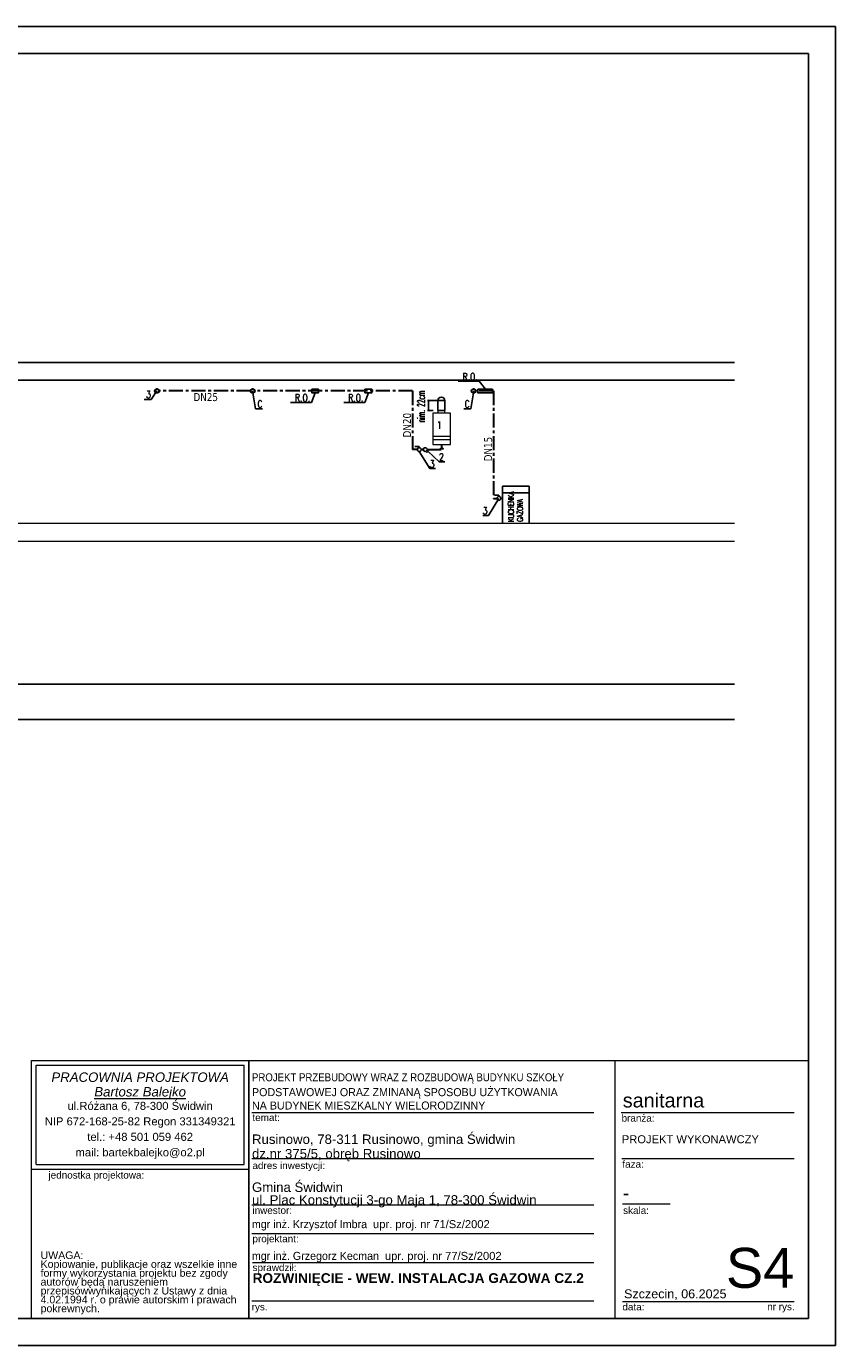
# Model space of a CAD drawing. Extents: x -220425 to -32551, y -64521 to 77206.
# Tile 57 of 59: x -93590 to -75365, y -18591 to 11109. Entities that reach past the tile are written whole.
import ezdxf
from ezdxf.enums import TextEntityAlignment as Align
from ezdxf.lldxf.tags import DXFTag

# ---------------------------------------------------------------- set-up
doc = ezdxf.new("R2010")
doc.units = 0
doc.header["$MEASUREMENT"] = 0
for name, pattern in [('ACAD_ISO14W100', [25.5, 12, -3, 0.5, -3, 0.5, -3, 0.5, -3]), ('Kreski i kropki', [450, 250, -100, 0, -100]), ('MITTE', [50.8, 31.75, -6.35, 6.35, -6.35])]:
    doc.linetypes.add(name, pattern=pattern)
for name, color, linetype, lineweight in [('#ks', 34, 'Continuous', 30), ('..', 5, 'Continuous', 35), ('_AP_gaz', 50, 'Kreski i kropki', 30), ('_MK_gaz', 50, 'Kreski i kropki', 30), ('ARCH TABELA_Nr_Pióra__1', 7, 'Continuous', 25), ('ARCH TABELA_Nr_Pióra__21', 7, 'Continuous', 9), ('ARCH TABELA_Nr_Pióra__7', 7, 'Continuous', 13), ('IS_Zimna_woda', 5, 'SOLID', 30), ('Istniejące stropy_Nr_Pióra__5', 7, 'Continuous', 13), ('kec_urzadzenia', 6, 'Continuous', 35)]:
    doc.layers.add(name, color=color, linetype=linetype, lineweight=lineweight)
for name, color, linetype in [('02_OPIS', 3, 'Continuous'), ('_ARMATURA', 6, 'Continuous'), ('_MK_opis gazu', 3, 'Continuous'), ('_opisy wodkan', 2, 'Continuous'), ('armatura', 6, 'Continuous'), ('gaz', 2, 'Continuous'), ('OPISRZĘDNA', 6, 'Continuous'), ('osie', 25, 'Continuous')]:
    doc.layers.add(name, color=color, linetype=linetype)
doc.styles.add('GENERATED_STYLE_10', font='ariali.ttf')
doc.styles.add('GENERATED_STYLE_11', font='arialbd.ttf')
doc.styles.add('GENERATED_STYLE_7', font='txt')
doc.styles.add('GENERATED_STYLE_9', font='arial.ttf')
doc.styles.add('GLOWNE', font='verdana.ttf')
doc.styles.add('ROMANS', font='romans.shx', dxfattribs={"width": 0.85, "height": 0.11})
doc.styles.add('SIMPLEX', font='SIMPLEX.SHX')
doc.styles.get("Standard").update_dxf_attribs({"font": 'txt', "bigfont": 'BIGFONT.SHX'})
tags = doc.linetypes.add('SOLID', pattern=[10, 10, 0]).pattern_tags.tags
tags[6:7] = [DXFTag(74, 4), DXFTag(75, 0), DXFTag(340, '0'), DXFTag(46, 0.0), DXFTag(50, 0.0), DXFTag(44, 0.0), DXFTag(45, 0.0)]
tags[4:5] = [DXFTag(74, 4), DXFTag(75, 0), DXFTag(340, '0'), DXFTag(46, 0.0), DXFTag(50, 0.0), DXFTag(44, 0.0), DXFTag(45, 0.0)]

# ---------------------------------------------------------------- blocks, each defined once
blk = doc.blocks.new('A$C382C6C0C')
at = {"layer": '#ks', "color": 7, "lineweight": -3}
for p, q in [((-248.5, 61), (3951.5, 61)), ((3951.5, -2909), (3951.5, 61)), ((0, 0), (3890.5, 0)), ((3890.5, -2848), (3890.5, 0)), ((0, -2848), (3890.5, -2848)), ((-248.5, -2909), (3951.5, -2909))]:
    blk.add_line(p, q, dxfattribs=at)

msp = doc.modelspace()

# ---------------------------------------------------------------- linework, layer by layer
at = {"layer": '..', "color": 6, "lineweight": -3, "ltscale": 1.5}
for points in [[(-84234.905, 1638.814), (-84272.563, 1601.156), (-84234.905, 1601.156)], [(-84234.905, 1638.814), (-84197.247, 1601.156), (-84234.905, 1601.156)]]:
    msp.add_lwpolyline(points, dxfattribs=at)
for p, q in [((-114257.761, 3541.418), (-77645.093, 3541.418)), ((-77645.093, 3141.418), (-114257.761, 3141.418)), ((-114257.761, -3698.582), (-77645.093, -3698.582)), ((-114497.761, -4498.082), (-77645.093, -4498.082))]:
    msp.add_line(p, q)
at = {"layer": '_AP_gaz', "color": 40, "linetype": 'ACAD_ISO14W100', "ltscale": 2}
msp.add_lwpolyline([(-84652.419, 1581.734), (-84699.162, 1581.734)], dxfattribs=at)
at = {"layer": '_ARMATURA', "color": 7}
for p, q in [((-84324.905, 2682.894), (-84557.492, 2682.894)), ((-84548.829, 2700.419), (-84513.78, 2665.37)), ((-84531.305, 2462.894), (-84531.305, 2682.894)), ((-84431.275, 2462.894), (-84557.492, 2462.894)), ((-84548.829, 2480.419), (-84513.78, 2445.37))]:
    msp.add_line(p, q, dxfattribs=at)
at = {"layer": '_ARMATURA', "color": 6, "linetype": 'Continuous', "ltscale": 3}
for p, q in [((-84790.387, 1653.562), (-84839.009, 1653.562)), ((-84790.387, 1653.562), (-84741.764, 1653.562)), ((-84741.764, 1623.705), (-84741.764, 1653.562)), ((-82995.377, 556.093), (-83043.999, 556.093)), ((-82995.377, 556.093), (-82946.755, 556.093)), ((-82946.755, 526.236), (-82946.755, 556.093))]:
    msp.add_line(p, q, dxfattribs=at)
at = {"layer": '_ARMATURA', "color": 7}
for points in [[(-84741.716, 1538.59), (-84503.539, 1153.881), (-84375.75, 1153.881)], [(-84547.507, 1549.422), (-84296.984, 1307.492), (-84169.195, 1307.492)], [(-82946.707, 483.678), (-83184.884, 98.97), (-83312.672, 98.97)]]:
    msp.add_lwpolyline(points, dxfattribs=at)
at = {"layer": '_ARMATURA', "color": 6, "linetype": 'Continuous', "extrusion": (0, 0, -1)}
for centre in [(-84741.716, 1581.147), (-82946.707, 483.678)]:
    msp.add_ellipse(centre, major_axis=(-30.093, -30.093), ratio=1, start_param=3.926990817, end_param=10.210176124, dxfattribs=at)
at = {"layer": '_MK_gaz', "color": 7, "linetype": 'Continuous', "lineweight": -3, "ltscale": 20}
for p, q in [((-88494.478, 2901.53), (-88430.364, 2498.328)), ((-83516.741, 2901.53), (-83580.855, 2498.328)), ((-88430.364, 2498.328), (-88269.624, 2498.328)), ((-83741.595, 2498.328), (-83580.855, 2498.328))]:
    msp.add_line(p, q, dxfattribs=at)
for points in [[(-83868.228, 3120.45), (-83395.682, 3120.45), (-83248.662, 2940.369)], [(-87642.335, 2644.34), (-87169.789, 2644.34), (-87084.879, 2862.692)], [(-86443.482, 2644.34), (-85970.937, 2644.34), (-85886.026, 2862.692)]]:
    msp.add_lwpolyline(points, dxfattribs=at)
at = {"layer": '_MK_opis gazu', "color": 7, "lineweight": -3}
for p in [(-90937.321, 2712.489), (-90649.451, 2901.53)]:
    msp.add_line(p, (-90776.581, 2712.489), dxfattribs=at)
at = {"layer": '_MK_opis gazu', "color": 6}
for points in [[(-87163.745, 2940.369), (-87008.739, 2940.369), (-87008.83, 2862.692), (-87163.837, 2862.692), (-87163.745, 2940.369)], [(-85964.892, 2940.369), (-85809.886, 2940.369), (-85809.977, 2862.692), (-85964.984, 2862.692), (-85964.892, 2940.369)], [(-83425.346, 2940.369), (-83093.764, 2940.369), (-83093.856, 2862.692), (-83425.438, 2862.692), (-83425.346, 2940.369)]]:
    msp.add_lwpolyline(points, dxfattribs=at)
at = {"layer": 'ARCH TABELA_Nr_Pióra__21', "linetype": 'Continuous'}
for p, q in [((-93475.163, -12169.946), (-88581.546, -12169.946)), ((-93475.163, -17981.116), (-93475.163, -12169.946)), ((-93475.163, -12169.946), (-75975.163, -12169.946)), ((-88581.546, -12169.946), (-88581.546, -17981.116)), ((-88581.546, -14616.754), (-88581.546, -12169.946)), ((-80336.866, -12169.946), (-80336.866, -17981.116)), ((-75975.163, -12169.946), (-75975.163, -17981.116)), ((-93368.78, -14510.372), (-93368.78, -12276.329)), ((-93368.78, -12276.329), (-88687.929, -12276.329)), ((-88687.929, -14510.372), (-88687.929, -12276.329)), ((-88581.546, -17981.116), (-88581.546, -12569.946)), ((-88509.312, -13339.946), (-80809.507, -13339.946)), ((-80197.547, -13339.946), (-76298.2, -13339.946)), ((-93368.78, -14510.372), (-88687.929, -14510.372)), ((-88509.312, -14379.946), (-80809.507, -14379.946)), ((-80180.1, -14379.946), (-76298.2, -14379.946)), ((-93475.163, -14616.754), (-88581.546, -14616.754)), ((-88509.312, -15419.946), (-80809.507, -15419.946)), ((-80168.292, -15402.606), (-79088.664, -15402.606)), ((-88509.312, -16068.514), (-80809.507, -16068.514)), ((-88498.621, -16717.082), (-80809.507, -16717.082)), ((-88509.312, -17581.116), (-80809.507, -17581.116)), ((-80168.292, -17598.709), (-77886.503, -17598.709)), ((-77886.503, -17598.709), (-76298.2, -17598.709)), ((-93475.163, -17981.116), (-88581.546, -17981.116)), ((-75975.163, -17981.116), (-88581.546, -17981.116))]:
    msp.add_line(p, q, dxfattribs=at)
at = {"layer": 'armatura'}
for p, q in [((-84593.55, 1541.227), (-84570.475, 1518.151)), ((-84543.356, 1545.271), (-84570.475, 1518.151)), ((-84566.431, 1568.346), (-84543.356, 1545.271)), ((-82268.348, 756.418), (-82868.348, 756.418)), ((-82868.348, 756.418), (-82868.348, -83.582)), ((-82268.348, 609.818), (-82868.348, 609.818)), ((-82268.348, -83.582), (-82268.348, 756.418))]:
    msp.add_line(p, q, dxfattribs=at)
msp.add_circle((-84606.938, 1581.734), 42.663, dxfattribs=at)
at = {"layer": 'gaz'}
msp.add_line((-82904.149, 483.678), (-82868.348, 483.678), dxfattribs=at)
at = {"layer": 'IS_Zimna_woda', "color": 2, "linetype": 'MITTE', "ltscale": 10}
for p, q in [((-88540.227, 2901.53), (-90603.702, 2901.53)), ((-84894.357, 2901.53), (-88448.728, 2901.53)), ((-84894.357, 2901.53), (-84894.357, 1581.147)), ((-83072.07, 2901.53), (-83470.992, 2901.53)), ((-83072.07, 2901.53), (-83072.07, 483.678)), ((-84784.274, 1581.147), (-84894.357, 1581.147)), ((-84564.276, 1581.734), (-84234.905, 1581.734)), ((-84234.905, 1638.814), (-84234.905, 1695.894)), ((-84234.905, 1581.734), (-84234.905, 1601.156)), ((-83072.07, 483.678), (-82989.265, 483.678))]:
    msp.add_line(p, q, dxfattribs=at)
msp.add_lwpolyline([(-84699.162, 1581.734), (-84652.419, 1581.734)], dxfattribs=at)
for centre in [(-90649.451, 2901.53), (-88494.478, 2901.53), (-83516.741, 2901.53)]:
    msp.add_circle(centre, 45.749, dxfattribs=at)
at = {"layer": 'Istniejące stropy_Nr_Pióra__5', "linetype": 'Continuous'}
for p, q in [((-77645.093, -83.582), (-114257.761, -83.582)), ((-77645.093, -488.582), (-114257.761, -488.582))]:
    msp.add_line(p, q, dxfattribs=at)
at = {"layer": 'kec_urzadzenia', "color": 1, "lineweight": 20}
for p, q in [((-84164.905, 2462.894), (-84324.905, 2462.894)), ((-84324.905, 2462.894), (-84324.905, 2402.894)), ((-84324.905, 2462.894), (-84164.905, 2462.894)), ((-84315.601, 2462.894), (-84315.601, 2462.894)), ((-84174.209, 2462.894), (-84174.209, 2462.894)), ((-84164.905, 2402.894), (-84164.905, 2462.894)), ((-84034.905, 1876.416), (-84434.905, 1876.416)), ((-84034.905, 1804.155), (-84434.905, 1804.155))]:
    msp.add_line(p, q, dxfattribs=at)
msp.add_lwpolyline([(-84034.905, 2402.894), (-84434.905, 2402.894), (-84434.905, 1695.894), (-84034.905, 1695.894)], close=True, dxfattribs=at)
at = {"layer": 'osie', "color": 7}
for p, q in [((-84324.905, 2682.894), (-84324.905, 2462.894)), ((-84324.905, 2682.894), (-84164.905, 2682.894)), ((-84164.905, 2682.894), (-84164.905, 2462.894))]:
    msp.add_line(p, q, dxfattribs=at)
msp.add_arc((-84244.905, 2682.894), 80, 0, 180, dxfattribs=at)

# ---------------------------------------------------------------- block references
at = {"layer": '#ks', "color": 1, "lineweight": 35, "xscale": 10, "yscale": 10, "zscale": 10}
msp.add_blockref('A$C382C6C0C', (-114880.08, 10498.884), dxfattribs=at)

# ---------------------------------------------------------------- texts
at = {"layer": '02_OPIS', "style": 'ROMANS', "width": 0.5}
msp.add_text('nim. 22cm', height=160, rotation=90, dxfattribs=at).set_placement((-84620.187, 2195.092))
at = {"layer": '_MK_opis gazu', "color": 7, "lineweight": -3, "char_height": 160, "width": 3205.51302, "attachment_point": 1, "style": 'SIMPLEX'}
for s, insert in [('{\\W0.8;R.O.}', (-83769.799, 3303.174)), ('\\W0.8;3', (-90894.278, 2902.257)), ('\\W0.8;C', (-88387.321, 2688.096)), ('{\\W0.8;R.O.}', (-87543.906, 2827.064)), ('{\\W0.8;R.O.}', (-86345.053, 2827.064)), ('\\W0.8;C', (-83720.471, 2688.096))]:
    msp.add_mtext(s, dxfattribs=dict(at, insert=insert))
at = {"layer": '_MK_opis gazu', "color": 3, "insert": (-89826.325, 2854.146), "char_height": 180, "width": 1245.20194, "attachment_point": 1, "style": 'GLOWNE'}
msp.add_mtext('\\W0.8;DN25', dxfattribs=at)
at = {"layer": '_MK_opis gazu', "color": 3, "char_height": 180, "width": 1245.20194, "attachment_point": 1, "rotation": 90, "style": 'GLOWNE'}
for s, insert in [('{\\W0.8;DN20}', (-85108.465, 1855.151)), ('\\W0.8;DN15', (-83282.235, 1317.526))]:
    msp.add_mtext(s, dxfattribs=dict(at, insert=insert))
at = {"layer": '_opisy wodkan', "color": 3, "linetype": 'ByBlock', "style": 'ROMANS', "width": 0.8}
for s, p in [('1', (-84234.905, 2051.05)), ('2', (-84188.312, 1333.343)), ('3', (-84399.82, 1179.732)), ('3', (-83205.14, 124.821))]:
    msp.add_text(s, height=160, dxfattribs=at).set_placement(p, align=Align.RIGHT)
at = {"layer": 'ARCH TABELA_Nr_Pióra__1', "color": 7, "linetype": 'Continuous', "style": 'GENERATED_STYLE_7', "width": 0.9}
msp.add_text('PROJEKT PRZEBUDOWY WRAZ Z ROZBUDOWĄ BUDYNKU SZKOŁY', height=180, dxfattribs=at).set_placement((-88509.312, -12640.228))
at = {"layer": 'ARCH TABELA_Nr_Pióra__1', "color": 7, "linetype": 'Continuous', "style": 'GENERATED_STYLE_7'}
for s, p in [('PODSTAWOWEJ ORAZ ZMINANĄ SPOSOBU UŻYTKOWANIA', (-88509.312, -12975.079)), ('NA BUDYNEK MIESZKALNY WIELORODZINNY', (-88509.312, -13275.709))]:
    msp.add_text(s, height=180, dxfattribs=at).set_placement(p)
at = {"layer": 'ARCH TABELA_Nr_Pióra__1', "linetype": 'Continuous', "insert": (-88495.536, -16960.818), "char_height": 220, "attachment_point": 1, "style": 'GENERATED_STYLE_11'}
msp.add_mtext('ROZWINIĘCIE - WEW. INSTALACJA GAZOWA CZ.2', dxfattribs=at)
at = {"layer": 'ARCH TABELA_Nr_Pióra__21', "linetype": 'Continuous', "insert": (-88509.312, -15481.223), "char_height": 212.76596, "attachment_point": 7, "line_spacing_factor": 0.807442, "style": 'GENERATED_STYLE_9'}
msp.add_mtext('{Gmina Świdwin\\Pul. Plac Konstytucji 3-go Maja 1, 78-300 Świdwin}', dxfattribs=at)
at = {"layer": 'ARCH TABELA_Nr_Pióra__7', "linetype": 'Continuous'}
for s, insert, char_height, attachment_point, line_spacing_factor, style in [('{PRACOWNIA PROJEKTOWA\\P\\LBartosz Balejko}', (-91028.355, -12441.253), 212.76598, 2, 0.926719, 'GENERATED_STYLE_10'), ('{Rusinowo, 78-311 Rusinowo, gmina Świdwin \\Pdz.nr 375/5, obręb Rusinowo}', (-88509.312, -14441.223), 212.76596, 7, 0.918867, 'GENERATED_STYLE_9'), ('PROJEKT WYKONAWCZY', (-80180.1, -13855.374), 180, 1, 0.923713, 'GENERATED_STYLE_9')]:
    msp.add_mtext(s, dxfattribs=dict(at, insert=insert, char_height=char_height, attachment_point=attachment_point, line_spacing_factor=line_spacing_factor, style=style))
at = {"layer": 'ARCH TABELA_Nr_Pióra__7', "linetype": 'Continuous', "style": 'GENERATED_STYLE_9'}
for s, insert, char_height, width, attachment_point, line_spacing_factor in [('{ul.Różana 6, 78-300 Świdwin\\PNIP 672-168-25-82 Regon 331349321\\Ptel.: +48 501 059 462\\Pmail: bartekbalejko@o2.pl}', (-91028.355, -13103.209), 180.85174, 4680.85106, 2, 1.156383), ('{UWAGA:\\PKopiowanie, publikacje oraz wszelkie inne formy wykorzystania projektu bez zgody autorów będą naruszeniem przepisówwynikających z Ustawy z dnia 4.02.1994 r. o prawie autorskim i prawach pokrewnych.}', (-93270.059, -16471.373), 170.212766, 4483.40778, 1, 0.703415)]:
    msp.add_mtext(s, dxfattribs=dict(at, insert=insert, char_height=char_height, width=width, attachment_point=attachment_point, line_spacing_factor=line_spacing_factor))
for s, insert, char_height, attachment_point in [('sanitarna', (-80158.877, -12910.269), 319.1596, 1), ('{branża:}', (-80185.739, -13388.692), 159.5798, 1), ('{temat:}', (-88498.621, -13376.421), 159.5798, 1), ('{adres inwestycji:}', (-88498.621, -14456.079), 159.57979, 1), ('{faza:}', (-80168.292, -14424.989), 159.5798, 1), ('{jednostka projektowa:}', (-93092.238, -14671.375), 159.57979, 1), ('-', (-80160.984, -14991.36), 319.16, 1), ('{inwestor:}', (-88498.621, -15464.989), 159.57971, 1), ('{skala:}', (-80150.632, -15466.892), 159.5798, 1), ('{projektant:}', (-88498.621, -16104.989), 159.57979, 1), ('S4', (-76298.2, -16390.133), 900, 3), ('{sprawdził:}', (-88496.483, -16753.557), 159.57979, 1), ('Szczecin, 06.2025', (-80129.621, -17323.772), 202.12755, 1), ('{rys.}', (-88516.546, -17638.266), 159.5798, 1), ('{data:}', (-80166.909, -17638.266), 159.5798, 1), ('{nr rys.}', (-76906.141, -17635.185), 159.5798, 1)]:
    msp.add_mtext(s, dxfattribs=dict(at, insert=insert, char_height=char_height, attachment_point=attachment_point))
at = {"layer": 'ARCH TABELA_Nr_Pióra__7', "color": 0, "linetype": 'Continuous', "char_height": 180, "attachment_point": 1, "style": 'GENERATED_STYLE_7'}
for s, insert, width in [('mgr inż. Krzysztof Imbra  \\fArial|b0|i0|c238;upr. proj. nr 71/Sz/2002', (-88511.546, -15766.62), 7590.74662), ('mgr inż. Grzegorz Kecman  \\fArial|b0|i0|c238;upr. proj. nr 77/Sz/2002', (-88511.546, -16480.952), 7371.60071)]:
    msp.add_mtext(s, dxfattribs=dict(at, insert=insert, width=width))
at = {"layer": 'OPISRZĘDNA', "width": 0.62}
for s, p in [('KUCHENKA ', (-82609.156, -48.257)), ('GAZOWA', (-82407.046, -41.925))]:
    msp.add_text(s, height=128.44, rotation=90, dxfattribs=at).set_placement(p)

doc.saveas('drawing.dxf')
